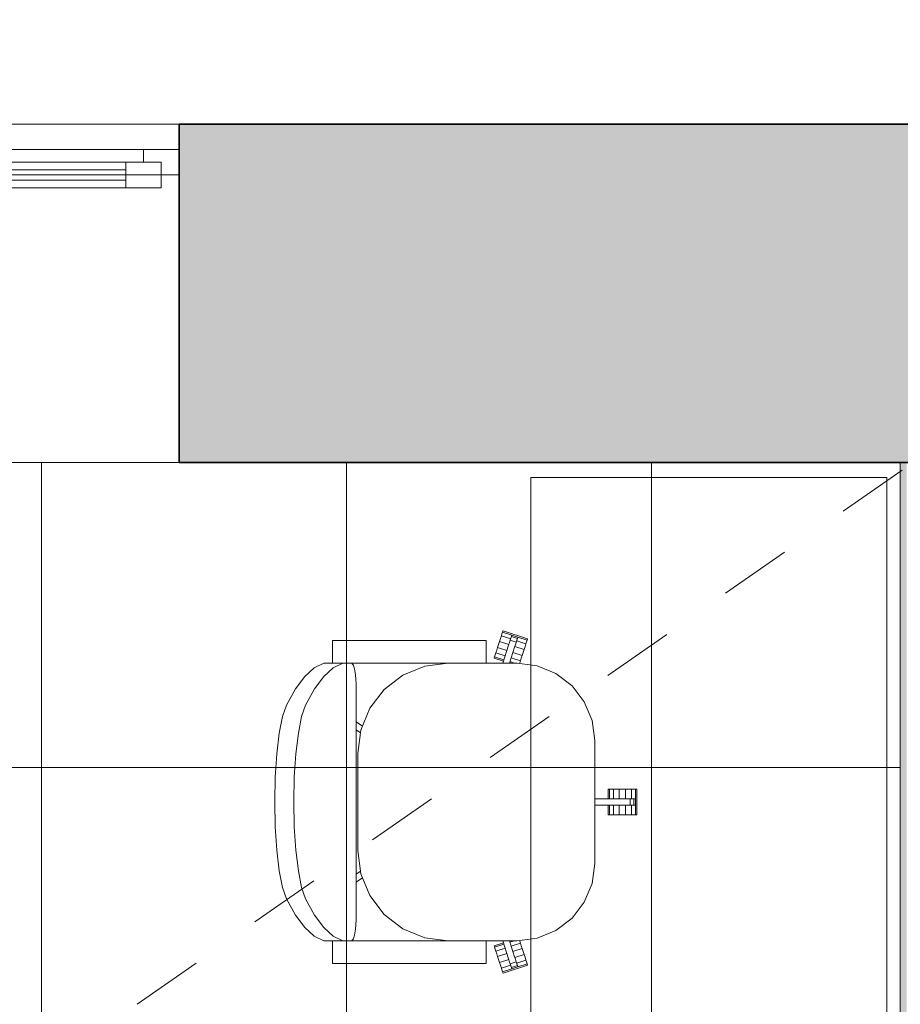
# Model space of a CAD drawing. Header units: millimetres. Extents: x -2932 to 42461, y -10716 to 17298.
# Tile 135 of 168: x 25912 to 27644, y 11435 to 13370. Entities that reach past the tile are written whole.
import ezdxf

# ---------------------------------------------------------------- set-up
doc = ezdxf.new("R2010")
doc.units = ezdxf.units.MM
doc.header["$MEASUREMENT"] = 0
for name, pattern in [('Aligning Line', [635, 317.5, -317.5]), ('Dashed', [423.333333, 211.666667, -211.666667]), ('Small Dashed', [282.222222, 141.111111, -141.111111]), ('Wipeout_Contour', [1000, 0, -1000])]:
    doc.linetypes.add(name, pattern=pattern)
for name, color, linetype, lineweight in [('0_Pen_No__1', 7, 'Continuous', 13), ('A-FLOR.IFC Model_Pen_No__2', 8, 'Continuous', 15), ('ARCHICAD Windows_Pen_No__2', 8, 'Continuous', 15), ('Common Edges_Pen_No__1', 7, 'Continuous', 13), ('Cut Pattern-2_Pen_No__2', 8, 'Continuous', 15), ('Cut Pattern-3_Pen_No__1', 7, 'Continuous', 13), ('Grids-2_Pen_No__1', 7, 'Continuous', 13), ('I-FURN.IFC Model_Pen_No__2', 8, 'Continuous', 15), ('I-WALL.IFC Model_Pen_No__2', 8, 'Continuous', 15), ('I-WALL.IFC Model_Pen_No__27', 7, 'Continuous', 35), ('SA_LAGI_Pen_No__1', 7, 'Continuous', 13), ('Walls-1_Pen_No__1', 7, 'Continuous', 13), ('Walls_Pen_No__1', 7, 'Continuous', 13), ('Windows-1_Pen_No__1', 7, 'Continuous', 13), ('Windows_Pen_No__1', 7, 'Continuous', 13)]:
    doc.layers.add(name, color=color, linetype=linetype, lineweight=lineweight)
doc.layers.add('Furniture-1_Pen_No__62', color=7, linetype='Continuous', lineweight=20, true_color=0xaaaaaa)
doc.layers.add('SA_LAGI_Pen_No__102', color=7, linetype='Continuous', lineweight=13, true_color=0xcccccc)
doc.layers.add('I-WALL.IFC Model', color=7, linetype='Continuous')
doc.styles.add('GENERATED_STYLE_2', font='txt', dxfattribs={"width": 0.84})
doc.dimstyles.new('GENERATED_STYLE__2', dxfattribs={"dimtxt": 200, "dimasz": 152, "dimexe": 0.18, "dimexo": 0.0625, "dimgap": 0.09, "dimtad": 1, "dimtih": 1, "dimtoh": 1, "dimdec": 0, "dimzin": 0, "dimdsep": 46, "dimtxsty": 'GENERATED_STYLE_2', "dimblk": 'ARROWHEAD_2', "dimblk1": 'ARROWHEAD_2', "dimblk2": 'ARROWHEAD_2', "dimcen": 0.09, "dimse1": 1, "dimse2": 1, "dimclrd": 7, "dimclre": 7, "dimclrt": 7, "dimadec": 0, "dimazin": 0, "dimtfac": 1, "dimtdec": 4, "dimtmove": 0, "dimatfit": 3, "dimfxl": 0, "dimtolj": 1, "dimtzin": 0, "dimarcsym": 0})
doc.dimstyles.new('GENERATED_STYLE__3', dxfattribs={"dimtxt": 200, "dimasz": 152, "dimexe": 0.18, "dimexo": 0.0625, "dimgap": 0.09, "dimtad": 1, "dimdec": 0, "dimzin": 0, "dimdsep": 46, "dimtxsty": 'GENERATED_STYLE_2', "dimblk": 'ARROWHEAD_2', "dimblk1": 'ARROWHEAD_2', "dimblk2": 'ARROWHEAD_2', "dimcen": 0.09, "dimse1": 1, "dimse2": 1, "dimclrd": 7, "dimclre": 7, "dimclrt": 7, "dimadec": 0, "dimazin": 0, "dimtfac": 1, "dimtdec": 4, "dimtmove": 0, "dimatfit": 3, "dimfxl": 0, "dimtolj": 1, "dimtzin": 0, "dimarcsym": 0})

# ---------------------------------------------------------------- blocks, each defined once
blk = doc.blocks.new('*D61')
at = {"layer": '0_Pen_No__1', "color": 7, "linetype": 'Continuous', "lineweight": 13}
for p, q in [((39845.8, 12557.7), (40045.8, 12442.3)), ((40095.8, 12500), (39795.8, 12500)), ((39945.8, 9059.5), (39945.8, 12500)), ((39845.8, 9117.2), (40045.8, 9001.8)), ((40095.8, 9059.5), (39795.8, 9059.5))]:
    blk.add_line(p, q, dxfattribs=at)
at = {"color": 254, "linetype": 'Wipeout_Contour', "lineweight": 0, "ltscale": 164962.993909}
blk.add_wipeout([(39937.6, 10458.2), (39937.6, 11101.3), (39673.9, 11101.3), (39673.9, 10458.2)], dxfattribs=at)
at = {"layer": '0_Pen_No__1', "color": 7, "lineweight": 13, "insert": (39905.8, 10490), "char_height": 200, "attachment_point": 7, "rotation": 90, "style": 'GENERATED_STYLE_2'}
blk.add_mtext('\\A1;{\\pql;\\fArial|b0|i0|c0|p34;3\xa0440}', dxfattribs=at)
blk = doc.blocks.new('ARROWHEAD_2')
at = {"color": 0, "linetype": 'Continuous', "lineweight": 0}
for p, q in [((-0.378, -0.655), (0.378, 0.655)), ((0, 0), (-1, 0))]:
    blk.add_line(p, q, dxfattribs=at)
blk = doc.blocks.new('*D62')
at = {"layer": '0_Pen_No__1', "color": 7, "linetype": 'Continuous', "lineweight": 13}
for p, q in [((39945.8, 13165), (39945.8, 13262.8)), ((40045.8, 13107.3), (39845.8, 13222.7)), ((40095.8, 13165), (39795.8, 13165)), ((39945.8, 12500), (39945.8, 13165)), ((39845.8, 12557.7), (40045.8, 12442.3)), ((40095.8, 12500), (39795.8, 12500))]:
    blk.add_line(p, q, dxfattribs=at)
at = {"color": 254, "linetype": 'Wipeout_Contour', "lineweight": 0, "ltscale": 167294.678239}
blk.add_wipeout([(39937.6, 12607.5), (39937.6, 13057.5), (39673.9, 13057.5), (39673.9, 12607.5)], dxfattribs=at)
at = {"layer": '0_Pen_No__1', "color": 7, "lineweight": 13, "insert": (39905.8, 12639.3), "char_height": 200, "attachment_point": 7, "rotation": 90, "style": 'GENERATED_STYLE_2'}
blk.add_mtext('\\A1;{\\pql;\\fArial|b0|i0|c0|p34;665}', dxfattribs=at)
blk = doc.blocks.new('*D87')
at = {"layer": '0_Pen_No__1', "color": 7, "linetype": 'Continuous', "lineweight": 13}
for p, q in [((23553.8, 15323), (23553.8, 15623)), ((27643.5, 15323), (27643.5, 15623)), ((23611.5, 15573), (23496, 15373)), ((27701.2, 15573), (27585.8, 15373)), ((23553.8, 15473), (27643.5, 15473))]:
    blk.add_line(p, q, dxfattribs=at)
at = {"color": 254, "linetype": 'Wipeout_Contour', "lineweight": 0, "ltscale": 119939.649332}
blk.add_wipeout([(25277, 15481.1), (25920.2, 15481.1), (25920.2, 15744.8), (25277, 15744.8)], dxfattribs=at)
at = {"color": 254, "linetype": 'Wipeout_Contour', "lineweight": 0, "ltscale": 126149.469818}
blk.add_wipeout([(27184.5, 15481.1), (27617.6, 15481.1), (27617.6, 15744.8), (27184.5, 15744.8)], dxfattribs=at)
at = {"layer": '0_Pen_No__1', "color": 7, "lineweight": 13, "char_height": 200, "attachment_point": 7, "style": 'GENERATED_STYLE_2'}
for s, insert in [('\\A1;{\\pql;\\fArial|b0|i0|c0|p34;4\xa0090}', (25308.9, 15513)), ('\\A1;{\\pql;\\fArial|b0|i0|c0|p34;116}', (27216.4, 15513))]:
    blk.add_mtext(s, dxfattribs=dict(at, insert=insert))
blk = doc.blocks.new('*D88')
at = {"layer": '0_Pen_No__1', "color": 7, "linetype": 'Continuous', "lineweight": 13}
for p, q in [((27643.5, 15323), (27643.5, 15623)), ((27759.5, 15323), (27759.5, 15623)), ((27701.2, 15573), (27585.8, 15373)), ((27817.2, 15573), (27701.8, 15373)), ((27643.5, 15473), (27759.5, 15473))]:
    blk.add_line(p, q, dxfattribs=at)
blk = doc.blocks.new('*D109')
at = {"layer": '0_Pen_No__1', "color": 7, "linetype": 'Continuous', "lineweight": 13}
for p, q in [((24175, 15671.2), (24175, 15971.2)), ((26225, 15671.2), (26225, 15971.2)), ((24232.7, 15921.2), (24117.3, 15721.2)), ((26282.7, 15921.2), (26167.3, 15721.2)), ((24175, 15821.2), (26225, 15821.2))]:
    blk.add_line(p, q, dxfattribs=at)
at = {"color": 254, "linetype": 'Wipeout_Contour', "lineweight": 0, "ltscale": 119320.772493}
blk.add_wipeout([(24878.4, 15829.3), (25521.6, 15829.3), (25521.6, 16093), (24878.4, 16093)], dxfattribs=at)
at = {"layer": '0_Pen_No__1', "color": 7, "lineweight": 13, "insert": (24910.3, 15861.2), "char_height": 200, "attachment_point": 7, "style": 'GENERATED_STYLE_2'}
blk.add_mtext('\\A1;{\\pql;\\fArial|b0|i0|c0|p34;2\xa0050}', dxfattribs=at)
blk = doc.blocks.new('*D110')
at = {"layer": '0_Pen_No__1', "color": 7, "linetype": 'Continuous', "lineweight": 13}
for p, q in [((26225, 15671.2), (26225, 15971.2)), ((27915, 15671.2), (27915, 15971.2)), ((26282.7, 15921.2), (26167.3, 15721.2)), ((27972.7, 15921.2), (27857.3, 15721.2)), ((26225, 15821.2), (27915, 15821.2))]:
    blk.add_line(p, q, dxfattribs=at)
at = {"color": 254, "linetype": 'Wipeout_Contour', "lineweight": 0, "ltscale": 125703.3263}
blk.add_wipeout([(26748.4, 15829.3), (27391.6, 15829.3), (27391.6, 16093), (26748.4, 16093)], dxfattribs=at)
at = {"layer": '0_Pen_No__1', "color": 7, "lineweight": 13, "insert": (26780.3, 15861.2), "char_height": 200, "attachment_point": 7, "style": 'GENERATED_STYLE_2'}
blk.add_mtext('\\A1;{\\pql;\\fArial|b0|i0|c0|p34;1\xa0690}', dxfattribs=at)

msp = doc.modelspace()

# ---------------------------------------------------------------- hatches: boundary and pattern name
at = {"layer": 'I-WALL.IFC Model', "linetype": 'Continuous', "lineweight": 0, "true_color": 0x000000}
msp.add_hatch(color=178, dxfattribs=at).paths.add_polyline_path([(27915, 13165), (26225, 13165), (26225, 12500), (27915, 12500)])

# ---------------------------------------------------------------- linework, layer by layer
at = {"layer": 'A-FLOR.IFC Model_Pen_No__2', "color": 8, "linetype": 'Continuous', "lineweight": 15, "flags": 128}
msp.add_lwpolyline([(-100, 6430), (0, 6430), (0, 0), (30435, 0), (30435, 6520), (38315, 6520), (38315, 12500), (12000, 12500), (12000, 7875), (8430, 7875), (8430, 12496.2), (2165, 12496.2), (2165, 11220), (-100, 11220)], close=True, dxfattribs=at)
at = {"layer": 'A-FLOR.IFC Model_Pen_No__2', "color": 8, "linetype": 'Dashed', "lineweight": 15, "flags": 128}
msp.add_lwpolyline([(0, 0), (30430, 0), (30430, 6520), (33865, 6520), (33865, 0), (38600, 0), (38600, 5615), (38315, 5615), (38315, 12500), (12000, 12500), (12000, 7905), (8430, 7905), (8430, 12496.2), (2165, 12496.2), (2165, 6180), (0, 6180)], close=True, dxfattribs=at)
at = {"layer": 'ARCHICAD Windows_Pen_No__2', "color": 8, "linetype": 'Continuous', "lineweight": 15}
for p, q in [((24175, 13115), (26225, 13115)), ((26225, 13115), (26225, 13065)), ((26225, 13065), (24175, 13065)), ((26190, 13065), (26190, 13040)), ((26190, 13040), (25635, 13040))]:
    msp.add_line(p, q, dxfattribs=at)
at = {"layer": 'I-FURN.IFC Model_Pen_No__2', "color": 8, "linetype": 'Continuous', "lineweight": 15}
for p, q in [((26917, 12470), (27617, 12470)), ((26917, 12470), (26917, 11110)), ((27617, 12470), (27617, 11110)), ((26857.1, 12153.5), (26858.9, 12158.8)), ((26858.9, 12158.8), (26860.1, 12162.6)), ((26877, 12153), (26858.9, 12158.8)), ((26860.1, 12162.6), (26861.3, 12166.3)), ((26861.3, 12166.3), (26861.9, 12168)), ((26861.3, 12166.3), (26879.4, 12160.4)), ((26861.9, 12168), (26862.2, 12168.9)), ((26862.2, 12168.9), (26910.5, 12153.2)), ((26877.4, 12154.2), (26878.6, 12157.8)), ((26878.6, 12157.8), (26878.9, 12158.7)), ((26878.6, 12157.8), (26890.7, 12153.9)), ((26878.9, 12158.7), (26879.4, 12160.4)), ((26879.4, 12160.4), (26891.5, 12156.5)), ((26526.9, 12149.8), (26529.2, 12149.8)), ((26526.9, 12105.4), (26526.9, 12149.8)), ((26529.2, 12149.8), (26530.6, 12149.8)), ((26530.6, 12149.8), (26536, 12149.8)), ((26536, 12149.8), (26541.4, 12149.8)), ((26541.4, 12149.8), (26549.4, 12149.8)), ((26549.4, 12149.8), (26557.4, 12149.8)), ((26557.4, 12149.8), (26564.7, 12149.8)), ((26564.7, 12149.8), (26576.3, 12149.8)), ((26576.3, 12149.8), (26779.5, 12149.8)), ((26779.5, 12149.8), (26791.1, 12149.8)), ((26791.1, 12149.8), (26798.4, 12149.8)), ((26798.4, 12149.8), (26806.4, 12149.8)), ((26806.4, 12149.8), (26814.4, 12149.8)), ((26814.4, 12149.8), (26819.8, 12149.8)), ((26819.8, 12149.8), (26825.1, 12149.8)), ((26825.1, 12149.8), (26826.6, 12149.8)), ((26826.6, 12149.8), (26828.9, 12149.8)), ((26828.9, 12105.4), (26828.9, 12149.8)), ((26851.5, 12136.2), (26853.4, 12142.1)), ((26853.4, 12142.1), (26855.4, 12148.1)), ((26855.4, 12148.1), (26857.1, 12153.5)), ((26855.4, 12148.1), (26873.5, 12142.2)), ((26861.5, 12105.4), (26872.9, 12140.4)), ((26872.9, 12140.4), (26874.6, 12145.6)), ((26874.6, 12145.6), (26876.3, 12150.7)), ((26876.3, 12150.7), (26877.4, 12154.2)), ((26876.3, 12150.7), (26888.3, 12146.7)), ((26887.2, 12143.2), (26885, 12136.5)), ((26885.6, 12138.3), (26903.7, 12132.4)), ((26888.3, 12146.7), (26887.2, 12143.2)), ((26889.5, 12150.3), (26888.3, 12146.7)), ((26907.2, 12143.2), (26889.1, 12149)), ((26890.7, 12153.9), (26889.5, 12150.3)), ((26891.1, 12155.2), (26890.7, 12153.9)), ((26891.5, 12156.5), (26891.1, 12155.2)), ((26891.5, 12156.5), (26909.6, 12150.6)), ((26905.4, 12137.8), (26903.7, 12132.4)), ((26907.2, 12143.2), (26905.4, 12137.8)), ((26908.4, 12146.9), (26907.2, 12143.2)), ((26909.6, 12150.6), (26908.4, 12146.9)), ((26910, 12151.9), (26909.6, 12150.6)), ((26910.5, 12153.2), (26910, 12151.9)), ((26845.6, 12118), (26846.8, 12121.7)), ((26846.8, 12121.7), (26848, 12125.4)), ((26848, 12125.4), (26849.8, 12130.8)), ((26848, 12125.4), (26866.1, 12119.5)), ((26849.8, 12130.8), (26851.5, 12136.2)), ((26851.5, 12136.2), (26869.6, 12130.3)), ((26885, 12136.5), (26874.9, 12105.4)), ((26881.7, 12126.3), (26899.8, 12120.5)), ((26899.8, 12120.5), (26898.1, 12115.1)), ((26901.8, 12126.4), (26899.8, 12120.5)), ((26903.7, 12132.4), (26901.8, 12126.4)), ((26490.8, 12096), (26509.5, 12105.4)), ((26509.5, 12105.4), (26547, 12105.4)), ((26547, 12105.4), (26528.4, 12096)), ((26548.9, 12105.4), (26547, 12105.4)), ((26549.4, 12105.4), (26548.9, 12105.4)), ((26557.4, 12105.4), (26549.4, 12105.4)), ((26566.8, 12105.4), (26557.4, 12105.4)), ((26566.4, 12103.4), (26564.7, 12105.4)), ((26568.1, 12101.5), (26566.4, 12103.4)), ((26576.3, 12105.4), (26566.8, 12105.4)), ((26569.5, 12096), (26568.1, 12101.5)), ((26779.5, 12105.4), (26576.3, 12105.4)), ((26708.1, 12099.3), (26665.2, 12081.5)), ((26754.1, 12105.4), (26708.1, 12099.3)), ((26788.9, 12105.4), (26779.5, 12105.4)), ((26798.4, 12105.4), (26788.9, 12105.4)), ((26806.4, 12105.4), (26798.4, 12105.4)), ((26814.4, 12105.4), (26806.4, 12105.4)), ((26819.8, 12105.4), (26814.4, 12105.4)), ((26825.1, 12105.4), (26819.8, 12105.4)), ((26827, 12105.4), (26825.1, 12105.4)), ((26828.9, 12105.4), (26827, 12105.4)), ((26890, 12105.4), (26828.9, 12105.4)), ((26844.7, 12115.3), (26845, 12116.2)), ((26862.9, 12109.4), (26844.7, 12115.3)), ((26845, 12116.2), (26845.6, 12118)), ((26845.6, 12118), (26863.7, 12112.1)), ((26875.3, 12105.4), (26874.9, 12105.5)), ((26875.8, 12108.2), (26884.4, 12105.4)), ((26878.2, 12115.6), (26896.3, 12109.7)), ((26929.5, 12100.2), (26890, 12105.4)), ((26895.1, 12106), (26894.7, 12104.8)), ((26896.3, 12109.7), (26895.1, 12106)), ((26898.1, 12115.1), (26896.3, 12109.7)), ((26966.2, 12085), (26929.5, 12100.2)), ((26472.3, 12079.1), (26490.8, 12096)), ((26528.4, 12096), (26509.8, 12079.1)), ((26570.9, 12090.5), (26569.5, 12096)), ((26571.9, 12082.2), (26570.9, 12090.5)), ((26572.8, 12074), (26571.9, 12082.2)), ((26665.2, 12081.5), (26628.4, 12053.3)), ((26997.8, 12060.7), (26966.2, 12085)), ((26454.1, 12054.6), (26472.3, 12079.1)), ((26509.8, 12079.1), (26491.6, 12054.6)), ((26573.2, 12064.3), (26572.8, 12074)), ((26573.5, 12054.6), (26573.2, 12064.3)), ((27022, 12029.2), (26997.8, 12060.7)), ((26436.1, 12022.8), (26454.1, 12054.6)), ((26491.6, 12054.6), (26473.7, 12022.8)), ((26573.5, 11610.1), (26573.5, 12054.6)), ((26628.4, 12053.3), (26600.1, 12016.5)), ((26428.5, 12000.2), (26436.1, 12022.8)), ((26473.7, 12022.8), (26466.1, 12000.2)), ((27037.2, 11992.4), (27022, 12029.2)), ((26600.1, 12016.5), (26582.3, 11973.6)), ((26422.1, 11967.7), (26428.5, 12000.2)), ((26466.1, 12000.2), (26459.6, 11967.7)), ((26573.5, 11989.8), (26585.5, 11981.1)), ((27042.4, 11953), (27037.2, 11992.4)), ((26417.2, 11927.3), (26422.1, 11967.7)), ((26459.6, 11967.7), (26454.7, 11927.3)), ((26581.6, 11968.2), (26573.5, 11974.1)), ((26582.3, 11973.6), (26576.3, 11927.6)), ((27042.4, 11711.7), (27042.4, 11953)), ((26414.2, 11881.2), (26417.2, 11927.3)), ((26454.7, 11927.3), (26451.7, 11881.2)), ((26576.3, 11927.6), (26576.3, 11737.1)), ((26413.1, 11832.3), (26414.2, 11881.2)), ((26451.7, 11881.2), (26450.7, 11832.3)), ((27068.8, 11857.7), (27069.8, 11857.7)), ((27068.8, 11838.7), (27068.8, 11857.7)), ((27069.8, 11857.7), (27071.6, 11857.7)), ((27071.6, 11857.7), (27075.5, 11857.7)), ((27071.6, 11857.7), (27071.6, 11838.7)), ((27075.5, 11857.7), (27079.4, 11857.7)), ((27079.4, 11857.7), (27085.1, 11857.7)), ((27079.4, 11857.7), (27079.4, 11838.7)), ((27085.1, 11857.7), (27090.7, 11857.7)), ((27090.7, 11857.7), (27097, 11857.7)), ((27090.7, 11857.7), (27090.7, 11838.7)), ((27097, 11857.7), (27103.3, 11857.7)), ((27103.3, 11857.7), (27108.9, 11857.7)), ((27103.3, 11857.7), (27103.3, 11838.7)), ((27108.9, 11857.7), (27114.6, 11857.7)), ((27114.6, 11857.7), (27118.5, 11857.7)), ((27114.6, 11838.7), (27114.6, 11857.7)), ((27118.5, 11857.7), (27122.4, 11857.7)), ((27122.4, 11857.7), (27124.2, 11857.7)), ((27122.4, 11857.7), (27122.4, 11838.7)), ((27124.2, 11857.7), (27125.2, 11857.7)), ((27125.2, 11857.7), (27125.2, 11806.9)), ((26414.2, 11783.4), (26413.1, 11832.3)), ((26450.7, 11832.3), (26451.7, 11783.4)), ((27042.4, 11838.7), (27101.4, 11838.7)), ((27101.4, 11838.7), (27106.8, 11838.7)), ((27106.8, 11838.7), (27112.2, 11838.7)), ((27112.2, 11838.7), (27115.9, 11838.7)), ((27112.2, 11838.7), (27112.2, 11826)), ((27115.9, 11838.7), (27119.7, 11838.7)), ((27119.7, 11838.7), (27120.6, 11838.7)), ((27119.7, 11838.7), (27119.7, 11826)), ((27120.6, 11838.7), (27122.4, 11838.7)), ((27122.4, 11838.7), (27122.4, 11826)), ((27101.4, 11826), (27042.4, 11826)), ((27068.8, 11806.9), (27068.8, 11826)), ((27071.6, 11826), (27071.6, 11806.9)), ((27079.4, 11826), (27079.4, 11806.9)), ((27090.7, 11826), (27090.7, 11806.9)), ((27108.4, 11826), (27101.4, 11826)), ((27103.3, 11826), (27103.3, 11806.9)), ((27112.2, 11826), (27108.4, 11826)), ((27115.9, 11826), (27112.2, 11826)), ((27114.6, 11806.9), (27114.6, 11826)), ((27119.7, 11826), (27115.9, 11826)), ((27121, 11826), (27119.7, 11826)), ((27122.4, 11826), (27121, 11826)), ((27122.4, 11826), (27122.4, 11806.9)), ((27070.2, 11806.9), (27068.8, 11806.9)), ((27071.6, 11806.9), (27070.2, 11806.9)), ((27075.5, 11806.9), (27071.6, 11806.9)), ((27079.4, 11806.9), (27075.5, 11806.9)), ((27085.1, 11806.9), (27079.4, 11806.9)), ((27090.7, 11806.9), (27085.1, 11806.9)), ((27097, 11806.9), (27090.7, 11806.9)), ((27103.3, 11806.9), (27097, 11806.9)), ((27108.9, 11806.9), (27103.3, 11806.9)), ((27114.6, 11806.9), (27108.9, 11806.9)), ((27118.5, 11806.9), (27114.6, 11806.9)), ((27122.4, 11806.9), (27118.5, 11806.9)), ((27123.8, 11806.9), (27122.4, 11806.9)), ((27125.2, 11806.9), (27123.8, 11806.9)), ((26417.2, 11737.4), (26414.2, 11783.4)), ((26451.7, 11783.4), (26454.7, 11737.4)), ((26422.1, 11696.9), (26417.2, 11737.4)), ((26454.7, 11737.4), (26459.6, 11696.9)), ((26576.3, 11737.1), (26582.3, 11691)), ((27037.2, 11672.2), (27042.4, 11711.7)), ((26428.5, 11664.4), (26422.1, 11696.9)), ((26459.6, 11696.9), (26466.1, 11664.4)), ((26573.5, 11690.5), (26581.6, 11696.4)), ((26585.5, 11683.5), (26573.5, 11674.8)), ((26582.3, 11691), (26600.1, 11648.2)), ((26436.1, 11641.8), (26428.5, 11664.4)), ((26466.1, 11664.4), (26473.7, 11641.8)), ((27022, 11635.5), (27037.2, 11672.2)), ((26454.1, 11610), (26436.1, 11641.8)), ((26473.7, 11641.8), (26491.6, 11610)), ((26600.1, 11648.2), (26628.4, 11611.3)), ((26997.8, 11603.9), (27022, 11635.5)), ((26472.3, 11585.5), (26454.1, 11610)), ((26491.6, 11610), (26509.8, 11585.5)), ((26572.8, 11590.6), (26573.2, 11600.3)), ((26573.2, 11600.3), (26573.5, 11610.1)), ((26628.4, 11611.3), (26665.2, 11583.1)), ((26966.2, 11579.7), (26997.8, 11603.9)), ((26490.8, 11568.6), (26472.3, 11585.5)), ((26509.8, 11585.5), (26528.4, 11568.6)), ((26570.9, 11574.1), (26571.9, 11582.4)), ((26571.9, 11582.4), (26572.8, 11590.6)), ((26665.2, 11583.1), (26708.1, 11565.3)), ((26929.5, 11564.5), (26966.2, 11579.7)), ((26509.5, 11559.3), (26490.8, 11568.6)), ((26509.5, 11559.3), (26547, 11559.3)), ((26526.9, 11514.8), (26526.9, 11559.3)), ((26528.4, 11568.6), (26547, 11559.3)), ((26547, 11559.3), (26548.9, 11559.3)), ((26548.9, 11559.3), (26549.4, 11559.3)), ((26549.4, 11559.3), (26557.4, 11559.3)), ((26557.4, 11559.3), (26566.8, 11559.3)), ((26564.7, 11559.3), (26566.4, 11561.2)), ((26566.4, 11561.2), (26568.1, 11563.1)), ((26566.8, 11559.3), (26576.3, 11559.3)), ((26568.1, 11563.1), (26569.5, 11568.6)), ((26569.5, 11568.6), (26570.9, 11574.1)), ((26576.3, 11559.3), (26779.5, 11559.3)), ((26708.1, 11565.3), (26754.1, 11559.3)), ((26779.5, 11559.3), (26788.9, 11559.3)), ((26788.9, 11559.3), (26798.4, 11559.3)), ((26798.4, 11559.3), (26806.4, 11559.3)), ((26806.4, 11559.3), (26814.4, 11559.3)), ((26814.4, 11559.3), (26819.8, 11559.3)), ((26819.8, 11559.3), (26825.1, 11559.3)), ((26825.1, 11559.3), (26827, 11559.3)), ((26827, 11559.3), (26828.9, 11559.3)), ((26828.9, 11514.8), (26828.9, 11559.3)), ((26828.9, 11559.3), (26890, 11559.3)), ((26872.9, 11524.2), (26861.5, 11559.3)), ((26874.9, 11559.1), (26875.3, 11559.3)), ((26874.9, 11559.3), (26885, 11528.1)), ((26884.4, 11559.3), (26875.8, 11556.5)), ((26890, 11559.3), (26929.5, 11564.5)), ((26894.7, 11559.9), (26895.1, 11558.6)), ((26895.1, 11558.6), (26896.3, 11554.9)), ((26844.7, 11549.3), (26862.9, 11555.2)), ((26845.2, 11548), (26844.7, 11549.3)), ((26845.6, 11546.7), (26845.2, 11548)), ((26863.7, 11552.6), (26845.6, 11546.7)), ((26846.8, 11543), (26845.6, 11546.7)), ((26848, 11539.2), (26846.8, 11543)), ((26866.1, 11545.1), (26848, 11539.2)), ((26849.8, 11533.9), (26848, 11539.2)), ((26896.3, 11554.9), (26878.2, 11549)), ((26899.8, 11544.2), (26881.7, 11538.3)), ((26896.3, 11554.9), (26898.1, 11549.6)), ((26898.1, 11549.6), (26899.8, 11544.2)), ((26899.8, 11544.2), (26901.8, 11538.2)), ((26901.8, 11538.2), (26903.7, 11532.2)), ((26851.5, 11528.5), (26849.8, 11533.9)), ((26869.6, 11534.4), (26851.5, 11528.5)), ((26853.4, 11522.5), (26851.5, 11528.5)), ((26855.4, 11516.5), (26853.4, 11522.5)), ((26873.5, 11522.4), (26855.4, 11516.5)), ((26875.1, 11517.6), (26872.9, 11524.2)), ((26885, 11528.1), (26886.7, 11523)), ((26903.7, 11532.2), (26885.6, 11526.4)), ((26886.7, 11523), (26888.3, 11517.9)), ((26889.1, 11515.6), (26907.2, 11521.5)), ((26903.7, 11532.2), (26905.4, 11526.9)), ((26905.4, 11526.9), (26907.2, 11521.5)), ((26907.2, 11521.5), (26908.4, 11517.8)), ((26529.2, 11514.8), (26526.9, 11514.8)), ((26530.6, 11514.8), (26529.2, 11514.8)), ((26536, 11514.8), (26530.6, 11514.8)), ((26541.4, 11514.8), (26536, 11514.8)), ((26549.4, 11514.8), (26541.4, 11514.8)), ((26557.4, 11514.8), (26549.4, 11514.8)), ((26564.7, 11514.8), (26557.4, 11514.8)), ((26576.3, 11514.8), (26564.7, 11514.8)), ((26779.5, 11514.8), (26576.3, 11514.8)), ((26791.1, 11514.8), (26779.5, 11514.8)), ((26798.4, 11514.8), (26791.1, 11514.8)), ((26806.4, 11514.8), (26798.4, 11514.8)), ((26814.4, 11514.8), (26806.4, 11514.8)), ((26819.8, 11514.8), (26814.4, 11514.8)), ((26825.1, 11514.8), (26819.8, 11514.8)), ((26826.6, 11514.8), (26825.1, 11514.8)), ((26828.9, 11514.8), (26826.6, 11514.8)), ((26857.1, 11511.2), (26855.4, 11516.5)), ((26858.9, 11505.8), (26857.1, 11511.2)), ((26858.9, 11505.8), (26877, 11511.7)), ((26860.1, 11502.1), (26858.9, 11505.8)), ((26861.3, 11498.3), (26860.1, 11502.1)), ((26879.4, 11504.2), (26861.3, 11498.3)), ((26910.5, 11511.4), (26862.2, 11495.7)), ((26876.3, 11514), (26875.1, 11517.6)), ((26888.3, 11517.9), (26876.3, 11514)), ((26877.4, 11510.4), (26876.3, 11514)), ((26878.6, 11506.8), (26877.4, 11510.4)), ((26890.7, 11510.7), (26878.6, 11506.8)), ((26879, 11505.5), (26878.6, 11506.8)), ((26879.4, 11504.2), (26879, 11505.5)), ((26891.5, 11508.2), (26879.4, 11504.2)), ((26888.3, 11517.9), (26889.5, 11514.3)), ((26889.5, 11514.3), (26890.7, 11510.7)), ((26890.7, 11510.7), (26891, 11509.8)), ((26891, 11509.8), (26891.5, 11508.2)), ((26909.6, 11514), (26891.5, 11508.2)), ((26908.4, 11517.8), (26909.6, 11514)), ((26909.6, 11514), (26910.2, 11512.3)), ((26910.2, 11512.3), (26910.5, 11511.4)), ((26861.7, 11497), (26861.3, 11498.3)), ((26862.2, 11495.7), (26861.7, 11497))]:
    msp.add_line(p, q, dxfattribs=at)
at = {"layer": 'I-WALL.IFC Model_Pen_No__2', "color": 8, "linetype": 'Continuous', "lineweight": 15}
for p, q in [((26225, 13165), (24175, 13165)), ((24175, 12500), (26225, 12500))]:
    msp.add_line(p, q, dxfattribs=at)
at = {"layer": 'I-WALL.IFC Model_Pen_No__27', "color": 7, "linetype": 'Continuous', "lineweight": 35}
msp.add_line((26225, 13165), (26225, 12500), dxfattribs=at)
at = {"layer": 'I-WALL.IFC Model_Pen_No__27', "color": 7, "linetype": 'Continuous', "lineweight": 35, "flags": 128}
for points in [[(27915, 13165), (26225, 13165)], [(26225, 12500), (27915, 12500)]]:
    msp.add_lwpolyline(points, dxfattribs=at)
at = {"layer": 'SA_LAGI_Pen_No__1', "color": 7, "linetype": 'Small Dashed', "lineweight": 13}
msp.add_line((23597, 9658), (27668.5, 12500), dxfattribs=at)

# ---------------------------------------------------------------- next in the draw order: dimensions: what is measured, and where the dimension line sits
at = {"color": 7, "linetype": 'Continuous', "lineweight": 13}
dim = msp.add_linear_dim(base=(39945.7644, 12500), p1=(37760, 9059.5014), p2=(25220, 12500), angle=90, dimstyle='GENERATED_STYLE__3', dxfattribs=at)
dim.commit()
dim.dimension.update_dxf_attribs({"geometry": '*D61', "text_midpoint": (39805.7644, 10843.2457), "dimtype": 160, "text_rotation": 90})

# ---------------------------------------------------------------- next in the draw order: dimensions: what is measured, and where the dimension line sits
dim = msp.add_linear_dim(base=(39945.8, 13165), p1=(25220, 12500), p2=(25220, 13165), angle=90, dimstyle='GENERATED_STYLE__3', dxfattribs=at)
dim.commit()
dim.dimension.update_dxf_attribs({"geometry": '*D62', "text_midpoint": (39805.8, 12874.8), "dimtype": 160, "text_rotation": 90})

# ---------------------------------------------------------------- next in the draw order: dimensions: what is measured, and where the dimension line sits
dim = msp.add_linear_dim(base=(27643.5, 15473), p1=(23553.8, 11204.1), p2=(27643.5, 11192.5), dimstyle='GENERATED_STYLE__2', dxfattribs=at)
dim.commit()
dim.dimension.update_dxf_attribs({"geometry": '*D87', "text_midpoint": (25662.1, 15613), "dimtype": 160})

# ---------------------------------------------------------------- next in the draw order: hatches: boundary and pattern name
at = {"layer": 'Cut Pattern-3_Pen_No__1', "linetype": 'Continuous', "lineweight": 13}
h = msp.add_hatch(dxfattribs=at)
h.set_pattern_fill('FP_18_0001', style=0, pattern_type=2)
h.set_pattern_definition([(45, (-3e-10, 2e-10), (0, 35.35534), [0.99999, -48.99987]), (315, (3.89, 0.707), (0, 35.35534), [0.99999, -48.99987]), (90, (-0.354, -2.12), (-35.35528, 0), [1.06066, -34.29462]), (71.565, (-0.354, -1.061), (3.16e-05, 35.3553043), [1.118075, -110.685214]), (288.435, (4.596, 2e-10), (-3.16e-05, 35.3553043), [1.118075, -110.685214]), (270, (4.95, -1.06), (35.35528, 0), [1.06066, -34.29462]), (251.565, (4.95, -2.121), (3.16e-05, 35.3553043), [1.118075, -110.685214]), (225, (4.596, -3.182), (0, 35.35534), [0.99999, -48.99987]), (161.565, (1.768, -4.243), (-141.4210514, 35.355386), [1.118075, -110.685214]), (135, (0.707, -3.89), (0, 35.35534), [0.99999, -48.99987]), (108.435, (-3e-10, -3.182), (-3.16e-05, 35.3553043), [1.118075, -110.685214]), (180, (2.83, -4.243), (0, 35.35528), [1.06066, -34.29462]), (198.435, (3.889, -3.889), (141.4210514, 35.355386), [1.118075, -110.685214]), (0, (-7.778, -10.253), (0, 35.35528), [1.06066, -34.29462]), (90, (-9.9, -13.435), (-35.35528, 0), [1.06066, -34.29462]), (71.565, (-9.9, -12.374), (3.16e-05, 35.3553043), [1.118075, -110.685214]), (45, (-9.546, -11.314), (0, 35.35534), [0.99999, -48.99987]), (315, (-5.657, -10.607), (0, 35.35534), [0.99999, -48.99987]), (288.435, (-4.95, -11.314), (-3.16e-05, 35.3553043), [1.118075, -110.685214]), (270, (-4.596, -12.374), (35.35528, 0), [1.06066, -34.29462]), (251.565, (-4.596, -13.435), (3.16e-05, 35.3553043), [1.118075, -110.685214]), (225, (-4.95, -14.496), (0, 35.35534), [0.99999, -48.99987]), (161.565, (-7.778, -15.556), (-141.4210514, 35.355386), [1.118075, -110.685214]), (135, (-8.84, -15.203), (0, 35.35534), [0.99999, -48.99987]), (108.435, (-9.546, -14.496), (-3.16e-05, 35.3553043), [1.118075, -110.685214]), (180, (-6.718, -15.556), (0, 35.35528), [1.06066, -34.29462]), (198.435, (-5.657, -15.203), (141.4210514, 35.355386), [1.118075, -110.685214]), (18.435, (-8.839, -10.607), (70.710443, 35.3553227), [1.118075, -110.685214]), (341.565, (-6.718, -10.253), (-70.710443, 35.3553227), [1.118075, -110.685214]), (0, (13.08, -8.485), (0, 35.35528), [1.06066, -34.29462]), (90, (10.96, -11.667), (-35.35528, 0), [1.06066, -34.29462]), (71.565, (10.96, -10.607), (3.16e-05, 35.3553043), [1.118075, -110.685214]), (45, (11.314, -9.546), (0, 35.35534), [0.99999, -48.99987]), (315, (15.203, -8.84), (0, 35.35534), [0.99999, -48.99987]), (288.435, (15.91, -9.546), (-3.16e-05, 35.3553043), [1.118075, -110.685214]), (270, (16.263, -10.607), (35.35528, 0), [1.06066, -34.29462]), (251.565, (16.263, -11.667), (3.16e-05, 35.3553043), [1.118075, -110.685214]), (225, (15.91, -12.728), (0, 35.35534), [0.99999, -48.99987]), (161.565, (13.081, -13.789), (-141.4210514, 35.355386), [1.118075, -110.685214]), (135, (12.02, -13.435), (0, 35.35534), [0.99999, -48.99987]), (108.435, (11.314, -12.728), (-3.16e-05, 35.3553043), [1.118075, -110.685214]), (180, (14.142, -13.79), (0, 35.35528), [1.06066, -34.29462]), (198.435, (15.203, -13.435), (141.4210514, 35.355386), [1.118075, -110.685214]), (18.435, (12.021, -8.839), (70.710443, 35.3553227), [1.118075, -110.685214]), (341.565, (14.142, -8.485), (-70.710443, 35.3553227), [1.118075, -110.685214]), (0, (1.768, 1.06), (0, 35.35528), [1.06066, -34.29462]), (18.435, (0.707, 0.707), (70.710443, 35.3553227), [1.118075, -110.685214]), (341.565, (2.828, 1.061), (-70.710443, 35.3553227), [1.118075, -110.685214]), (0, (-5.657, 13.79), (0, 35.35528), [1.06066, -34.29462]), (90, (-7.778, 10.607), (-35.35528, 0), [1.06066, -34.29462]), (71.565, (-7.778, 11.667), (3.16e-05, 35.3553043), [1.118075, -110.685214]), (45, (-7.425, 12.728), (0, 35.35534), [0.99999, -48.99987]), (315, (-3.536, 13.435), (0, 35.35534), [0.99999, -48.99987]), (288.435, (-2.828, 12.728), (-3.16e-05, 35.3553043), [1.118075, -110.685214]), (270, (-2.475, 11.667), (35.35528, 0), [1.06066, -34.29462]), (251.565, (-2.475, 10.607), (3.16e-05, 35.3553043), [1.118075, -110.685214]), (225, (-2.828, 9.546), (0, 35.35534), [0.99999, -48.99987]), (161.565, (-5.657, 8.485), (-141.4210514, 35.355386), [1.118075, -110.685214]), (135, (-6.718, 8.84), (0, 35.35534), [0.99999, -48.99987]), (108.435, (-7.425, 9.546), (-3.16e-05, 35.3553043), [1.118075, -110.685214]), (180, (-4.596, 8.485), (0, 35.35528), [1.06066, -34.29462]), (198.435, (-3.536, 8.839), (141.4210514, 35.355386), [1.118075, -110.685214]), (18.435, (-6.718, 13.435), (70.710443, 35.3553227), [1.118075, -110.685214]), (341.565, (-4.596, 13.789), (-70.710443, 35.3553227), [1.118075, -110.685214]), (0, (9.546, 10.96), (0, 35.35528), [1.06066, -34.29462]), (90, (7.425, 7.778), (-35.35528, 0), [1.06066, -34.29462]), (71.565, (7.425, 8.839), (3.16e-05, 35.3553043), [1.118075, -110.685214]), (45, (7.778, 9.9), (0, 35.35534), [0.99999, -48.99987]), (315, (11.667, 10.607), (0, 35.35534), [0.99999, -48.99987]), (288.435, (12.374, 9.9), (-3.16e-05, 35.3553043), [1.118075, -110.685214]), (270, (12.728, 8.84), (35.35528, 0), [1.06066, -34.29462]), (251.565, (12.728, 7.778), (3.16e-05, 35.3553043), [1.118075, -110.685214]), (225, (12.374, 6.718), (0, 35.35534), [0.99999, -48.99987]), (161.565, (9.546, 5.657), (-141.4210514, 35.355386), [1.118075, -110.685214]), (135, (8.485, 6.01), (0, 35.35534), [0.99999, -48.99987]), (108.435, (7.778, 6.718), (-3.16e-05, 35.3553043), [1.118075, -110.685214]), (180, (10.607, 5.657), (0, 35.35528), [1.06066, -34.29462]), (198.435, (11.667, 6.01), (141.4210514, 35.355386), [1.118075, -110.685214]), (18.435, (8.485, 10.607), (70.710443, 35.3553227), [1.118075, -110.685214]), (341.565, (10.607, 10.96), (-70.710443, 35.3553227), [1.118075, -110.685214])])
h.paths.add_polyline_path([(27656, 9610.5), (27656, 12500), (27643.5, 12500), (27643.5, 9610.5)])
at = {"layer": 'SA_LAGI_Pen_No__102', "linetype": 'Continuous', "lineweight": 13, "true_color": 0xcccccc}
h = msp.add_hatch(dxfattribs=at)
h.set_pattern_fill('Grid_60x60_0001', color=254, style=0, pattern_type=2)
h.set_pattern_definition([(270, (23553.75, 12500), (600, 0), []), (2e-13, (23553.75, 12500), (0, 600), [])])
h.paths.add_polyline_path([(23553.8, 12500), (23553.8, 9610.5), (27643.5, 9610.5), (27643.5, 12500)])

# ---------------------------------------------------------------- next in the draw order: linework, layer by layer
at = {"layer": 'Common Edges_Pen_No__1', "color": 7, "linetype": 'Continuous', "lineweight": 13}
msp.add_line((27759.5, 12500), (27643.5, 12500), dxfattribs=at)
at = {"layer": 'Furniture-1_Pen_No__62', "color": 253, "linetype": 'Continuous', "lineweight": 20, "true_color": 0xaaaaaa}
for p, q in [((26917, 12470), (27617, 12470)), ((26917, 12470), (26917, 11110)), ((27617, 12470), (27617, 11110))]:
    msp.add_line(p, q, dxfattribs=at)
at = {"layer": 'Grids-2_Pen_No__1', "color": 7, "linetype": 'Aligning Line', "lineweight": 13}
msp.add_line((121.4, 12500), (38421.6, 12500), dxfattribs=at)
at = {"layer": 'SA_LAGI_Pen_No__1', "color": 7, "linetype": 'Continuous', "lineweight": 13, "flags": 128}
msp.add_lwpolyline([(23553.8, 12500), (27643.5, 12500), (27643.5, 9610.5), (23553.8, 9610.5)], close=True, dxfattribs=at)
at = {"layer": 'Walls-1_Pen_No__1', "color": 7, "linetype": 'Continuous', "lineweight": 13}
for p, q in [((26225, 13065), (26225, 12500)), ((27643.5, 12500), (26225, 12500)), ((27643.5, 12500), (27643.5, 9610.5))]:
    msp.add_line(p, q, dxfattribs=at)
at = {"layer": 'Walls_Pen_No__1', "color": 7, "linetype": 'Continuous', "lineweight": 13}
msp.add_line((26225, 12500), (24175, 12500), dxfattribs=at)
at = {"layer": 'Windows-1_Pen_No__1', "color": 7, "linetype": 'Continuous', "lineweight": 13}
for p, q in [((26190, 13090), (26120, 13090)), ((26120, 13090), (26120, 13040)), ((26155, 13090), (26190, 13090)), ((26190, 13040), (26190, 13090)), ((26190, 13090), (26190, 13065)), ((26120, 13075), (25705, 13075)), ((26120, 13055), (26120, 13075)), ((25705, 13055), (26120, 13055)), ((26190, 13065), (26225, 13065)), ((26120, 13040), (26190, 13040))]:
    msp.add_line(p, q, dxfattribs=at)
at = {"layer": 'Windows_Pen_No__1', "color": 7, "linetype": 'Continuous', "lineweight": 13}
for p, q in [((25705, 13090), (26120, 13090)), ((26120, 13040), (25705, 13040))]:
    msp.add_line(p, q, dxfattribs=at)

# ---------------------------------------------------------------- next in the draw order: dimensions: what is measured, and where the dimension line sits
at = {"color": 7, "linetype": 'Continuous', "lineweight": 13}
for base, p1, p2, picture, middle in [((26225, 15821.2), (24175, 13115), (26225, 13165), '*D109', (25263.5, 15961.2)), ((27759.5, 15473), (27643.5, 11192.5), (27759.5, 11192.5), '*D88', (27451.8, 15613))]:
    dim = msp.add_linear_dim(base=base, p1=p1, p2=p2, dimstyle='GENERATED_STYLE__2', dxfattribs=at)
    dim.commit()
    dim.dimension.update_dxf_attribs({"geometry": picture, "text_midpoint": middle, "dimtype": 160})

# ---------------------------------------------------------------- next in the draw order: linework, layer by layer
at = {"layer": 'Windows-1_Pen_No__1', "color": 7, "linetype": 'Continuous', "lineweight": 13}
for p, q in [((26225, 13115), (26155, 13115)), ((26155, 13115), (26155, 13090)), ((26225, 13065), (26225, 13115))]:
    msp.add_line(p, q, dxfattribs=at)
at = {"layer": 'Windows_Pen_No__1', "color": 7, "linetype": 'Continuous', "lineweight": 13}
msp.add_line((25670, 13115), (26155, 13115), dxfattribs=at)

# ---------------------------------------------------------------- next in the draw order: dimensions: what is measured, and where the dimension line sits
at = {"color": 7, "linetype": 'Continuous', "lineweight": 13}
dim = msp.add_linear_dim(base=(27915, 15821.2), p1=(26225, 13165), p2=(27915, 13165), dimstyle='GENERATED_STYLE__2', dxfattribs=at)
dim.commit()
dim.dimension.update_dxf_attribs({"geometry": '*D110', "text_midpoint": (27133.5, 15961.2), "dimtype": 160})

# ---------------------------------------------------------------- next in the draw order: hatches: boundary and pattern name
at = {"layer": 'Cut Pattern-2_Pen_No__2', "linetype": 'Continuous', "lineweight": 15}
msp.add_hatch(color=8, dxfattribs=at).paths.add_polyline_path([(27915, 13165), (26225, 13165), (26225, 12500), (27915, 12500)])

# ---------------------------------------------------------------- next in the draw order: linework, layer by layer
at = {"layer": 'Walls-1_Pen_No__1', "color": 7, "linetype": 'Continuous', "lineweight": 13}
for p, q in [((27915, 13165), (26225, 13165)), ((26225, 13165), (26225, 13115))]:
    msp.add_line(p, q, dxfattribs=at)
at = {"layer": 'Walls_Pen_No__1', "color": 7, "linetype": 'Continuous', "lineweight": 13}
msp.add_line((24175, 13165), (26225, 13165), dxfattribs=at)

doc.saveas('drawing.dxf')
